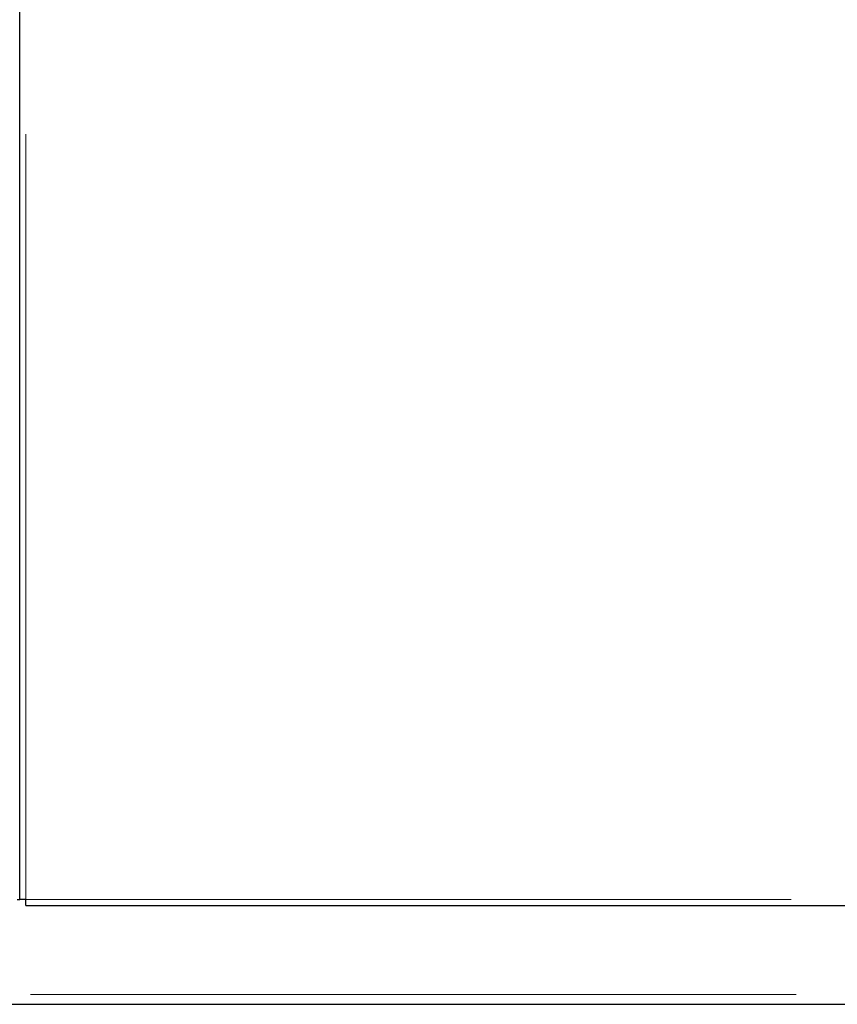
# Model space of a CAD drawing. Header units: millimetres. Extents: x 26 to 239, y 85 to 160.
# Tile 10 of 72: x 54 to 61, y 87 to 95. Entities that reach past the tile are written whole.
import ezdxf

# ---------------------------------------------------------------- set-up
doc = ezdxf.new("R2010")
doc.units = ezdxf.units.MM
doc.linetypes.add('PHANTOM', pattern=[12.7, 6.35, -1.27, 1.27, -1.27, 1.27, -1.27])

msp = doc.modelspace()

# ---------------------------------------------------------------- linework, layer by layer
at = {"color": 7, "linetype": 'Continuous', "lineweight": 25}
for p, q in [((54.31, 87.808), (54.31, 114.9938)), ((54.29, 87.808), (54.31, 87.808)), ((54.36, 87.808), (54.31, 87.808)), ((54.36, 87.758), (54.36, 87.808)), ((54.36, 87.758), (67.88, 87.758)), ((41.3209, 86.938), (62.979, 86.938))]:
    msp.add_line(p, q, dxfattribs=at)
at = {"color": 8, "linetype": 'PHANTOM', "lineweight": 18}
for p, q in [((54.36, 87.808), (54.36, 115.008)), ((54.36, 87.808), (67.83, 87.808)), ((29, 87.018), (67.87, 87.018))]:
    msp.add_line(p, q, dxfattribs=at)

doc.saveas('drawing.dxf')
